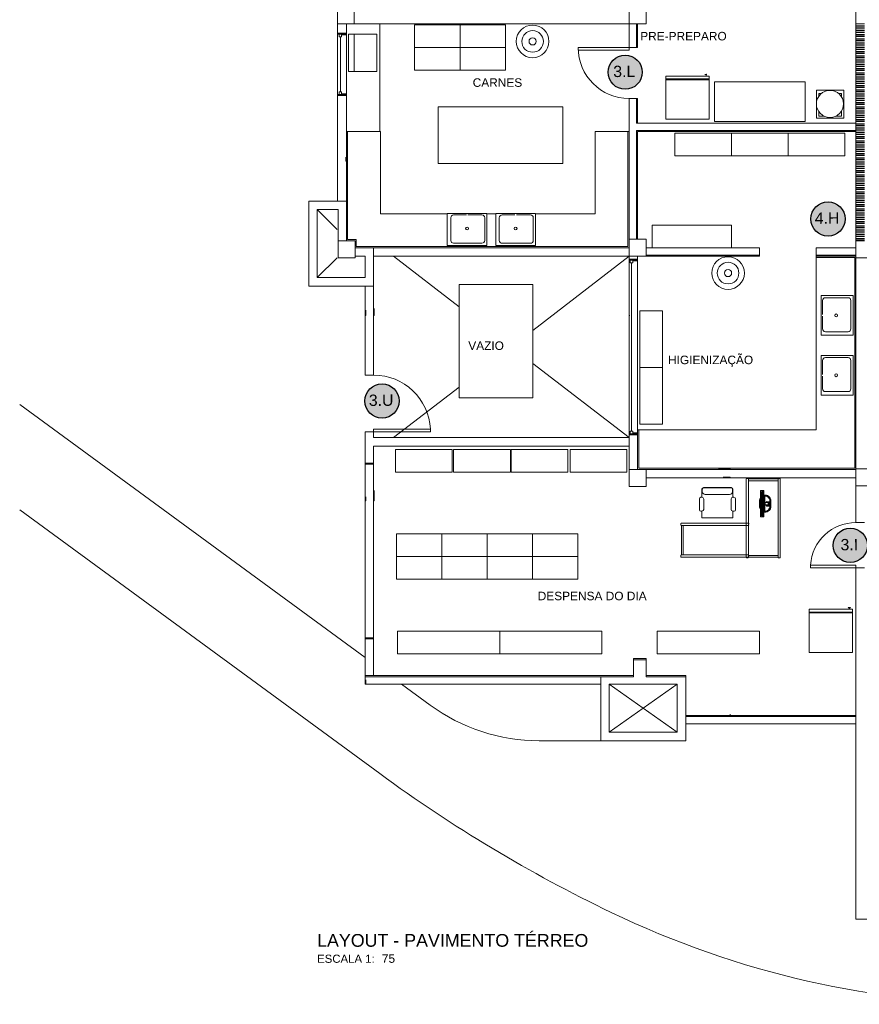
# Model space of a CAD drawing. Extents: x -1871171.1 to -1871111.3, y 2848215.5 to 2848272.6.
# Tile 1 of 96: x -1871171.1 to -1871156.3, y 2848215.5 to 2848232.9. Entities that reach past the tile are written whole.
import ezdxf
from ezdxf.enums import TextEntityAlignment as Align

# ---------------------------------------------------------------- set-up
doc = ezdxf.new("R2010")
doc.units = 0
doc.header["$MEASUREMENT"] = 0
doc.layers.get('0').update_dxf_attribs({"linetype": 'CONTINUOUS'})
for name, color, linetype, lineweight in [('6075-BSE-ARQ-TERR$0$K-BSE-ARQ-ALV', 7, 'CONTINUOUS', 5), ('6075-BSE-ARQ-TERR$0$K-BSE-ARQ-LAY', 252, 'CONTINUOUS', 5), ('6075-BSE-ARQ-TERR$0$K-BSE-ARQ-MOB', 8, 'CONTINUOUS', 5), ('6075-BSE-ARQ-TERR$0$K-BSE-ARQ-SAN', 8, 'CONTINUOUS', 5), ('6075-BSE-ARQ-TERR$0$K-BSE-ARQ-TXT', 254, 'CONTINUOUS', 5)]:
    doc.layers.add(name, color=color, linetype=linetype, lineweight=lineweight)
for name, color, linetype in [('6075-BSE-ARQ-TERR$0$K-NV1-ARQ-HTC', 8, 'CONTINUOUS'), ('K-NV1-ARQ-HTC', 8, 'CONTINUOUS'), ('K-NV2-ARQ-TXT-GER', 1, 'CONTINUOUS'), ('K-NV2-ARQ-TXT-NOM', 4, 'CONTINUOUS')]:
    doc.layers.add(name, color=color, linetype=linetype)
doc.styles.add('6075-BSE-ARQ-TERR$0$Standard', font='arial.ttf')
doc.styles.add('ARIAL', font='arial.ttf')
doc.styles.add('Romans', font='romans.shx')

# ---------------------------------------------------------------- blocks, each defined once
blk = doc.blocks.new('6075-BSE-ARQ-TERR')
at = {"layer": '6075-BSE-ARQ-TERR$0$K-NV1-ARQ-HTC'}
h = blk.add_hatch(dxfattribs=at)
h.set_pattern_fill('FP_10', color=256, style=0, pattern_type=2)
h.set_pattern_definition([(180, (28.227274, -30.08541), (-9e-18, -0.075), [])])
h.paths.add_polyline_path([(9.8, -42.575), (9.8, -38.75), (9.65, -38.75), (9.65, -42.575)], flags=0)
h.paths.add_polyline_path([(9.765, -37.65), (9.8, -37.65), (9.8, -35.1), (9.65, -35.1), (9.65, -37.65), (9.76, -37.65)], flags=0)
at = {"layer": '6075-BSE-ARQ-TERR$0$K-BSE-ARQ-ALV'}
for p, q in [((9.65, -37.8), (9.65, -38.75)), ((0.8, -38.75), (0.8, -38.45)), ((5.95, -38.45), (5.95, -38.75)), ((0.515, -38.75), (5.95, -38.75)), ((0.665, -42.575), (0.665, -38.75)), ((5.78, -39.166), (5.78, -38.75)), ((5.8, -39.166), (5.8, -38.75)), ((5.65, -40.066), (5.8, -40.066)), ((5.65, -46.91), (5.65, -40.066)), ((5.78, -40.5), (5.78, -40.066)), ((5.8, -40.5), (5.8, -40.066)), ((5.78, -40.5), (9.65, -40.5)), ((9.65, -40.63), (5.78, -40.63)), ((5.78, -40.63), (5.78, -42.55)), ((5.8, -40.65), (9.65, -40.65)), ((5.8, -42.55), (5.8, -40.65)), ((0.665, -41.875), (0, -41.875)), ((0, -41.875), (0, -43.375)), ((0.15, -42.025), (0.515, -42.025)), ((0.15, -43.225), (0.15, -42.025)), ((0.515, -42.025), (0.515, -42.875)), ((5.65, -42.55), (5.95, -42.55)), ((5.95, -42.85), (5.95, -42.55)), ((0.515, -42.575), (0.815, -42.575)), ((0.815, -42.875), (0.815, -42.575)), ((0.815, -42.7), (5.65, -42.7)), ((1.143, -44.95), (1.143, -42.7)), ((5.95, -42.7), (7.95, -42.7)), ((7.95, -42.85), (7.95, -42.7)), ((9.65, -42.7), (8.95, -42.7)), ((9.65, -42.575), (9.65, -47.55)), ((0.515, -42.875), (0.815, -42.875)), ((0.815, -42.85), (0.993, -42.85)), ((0.993, -42.85), (0.993, -43.225)), ((1.143, -42.85), (7.95, -42.85)), ((5.8, -46.61), (5.8, -42.85)), ((7.95, -42.83), (5.95, -42.83)), ((8.95, -42.83), (9.65, -42.83)), ((8.95, -42.85), (9.65, -42.85)), ((9.95, -42.875), (9.65, -42.875)), ((0.993, -43.225), (0.15, -43.225)), ((0, -43.375), (1.143, -43.375)), ((0.993, -43.375), (0.993, -44.95)), ((0.993, -44.95), (1.143, -44.95)), ((0.993, -45.95), (0.993, -50.4)), ((2.144, -45.95), (0.993, -45.95)), ((1.143, -46.05), (1.143, -45.899)), ((1.143, -46.05), (5.65, -46.05)), ((1.143, -50.25), (1.143, -46.2)), ((5.65, -46.2), (1.143, -46.2)), ((5.65, -46.61), (9.65, -46.61)), ((5.95, -46.91), (5.95, -46.61)), ((9.65, -46.6), (9.95, -46.6)), ((5.65, -46.91), (5.95, -46.91)), ((5.95, -46.76), (9.65, -46.76)), ((9.95, -46.9), (9.65, -46.9)), ((9.65, -47.55), (9.8, -47.55)), ((9.65, -48.299), (9.65, -54.55)), ((9.65, -48.35), (9.8, -48.35)), ((5.95, -49.95), (5.725, -49.95)), ((5.725, -50.27), (5.725, -49.95)), ((5.95, -49.97), (5.725, -49.97)), ((5.95, -49.95), (5.95, -50.27)), ((0.993, -50.25), (5.725, -50.25)), ((0.993, -50.27), (5.725, -50.27)), ((5.15, -50.27), (5.15, -51.4)), ((5.95, -50.25), (6.65, -50.25)), ((6.65, -50.27), (5.95, -50.27)), ((6.65, -51.4), (6.65, -50.25)), ((0.993, -50.4), (5.15, -50.4)), ((5.3, -51.25), (5.3, -50.4)), ((5.3, -50.4), (6.5, -50.4)), ((6.5, -50.4), (6.5, -51.25)), ((9.65, -50.953), (6.65, -50.953)), ((6.65, -50.973), (9.65, -50.973)), ((6.5, -51.25), (5.3, -51.25)), ((6.65, -51.103), (9.65, -51.103)), ((9.65, -54.55), (18.2, -54.55))]:
    blk.add_line(p, q, dxfattribs=at)
at = {"layer": '6075-BSE-ARQ-TERR$0$K-BSE-ARQ-LAY'}
for p, q in [((0.507, -31.6), (0.507, -41.875)), ((5.65, -32.882), (5.65, -39.216)), ((0.665, -38.913), (0.515, -38.913)), ((1.25, -40.65), (1.25, -38.75)), ((1.867, -38.768), (1.867, -39.568)), ((3.467, -38.768), (1.867, -38.768)), ((2.667, -39.568), (2.667, -38.768)), ((3.467, -39.568), (3.467, -38.768)), ((9.8, -38.75), (9.65, -38.75)), ((9.65, -38.75), (9.65, -42.575)), ((0.515, -38.933), (0.665, -38.933)), ((0.535, -38.933), (0.535, -38.977)), ((0.535, -38.977), (0.579, -38.977)), ((0.557, -39.95), (0.557, -38.977)), ((0.579, -38.933), (0.579, -38.977)), ((0.579, -38.945), (0.665, -38.945)), ((0.7, -38.932), (0.7, -39.592)), ((1.2, -38.932), (0.7, -38.932)), ((0.8, -38.932), (0.8, -39.592)), ((1.2, -38.932), (1.2, -39.592)), ((1.867, -39.168), (3.467, -39.168)), ((4.75, -39.166), (4.75, -39.216)), ((5.8, -39.166), (4.75, -39.166)), ((5.65, -39.216), (4.75, -39.216)), ((0.7, -39.592), (1.2, -39.592)), ((1.867, -39.568), (3.467, -39.568)), ((0.535, -39.95), (0.579, -39.95)), ((0.535, -39.994), (0.535, -39.95)), ((0.579, -39.994), (0.579, -39.95)), ((9.436, -39.92), (8.955, -39.92)), ((8.955, -39.92), (8.955, -40.149)), ((9.436, -40.414), (9.436, -39.92)), ((0.665, -39.994), (0.515, -39.994)), ((0.515, -40.013), (0.665, -40.013)), ((0.665, -39.982), (0.579, -39.982)), ((8.996, -40.027), (8.996, -39.978)), ((8.996, -39.978), (9.04, -39.978)), ((9.346, -39.978), (9.398, -39.978)), ((9.398, -39.978), (9.398, -40.04)), ((8.955, -40.175), (8.955, -40.414)), ((8.996, -40.377), (8.996, -40.297)), ((9.398, -40.284), (9.398, -40.377)), ((8.955, -40.414), (9.436, -40.414)), ((9.087, -40.377), (8.996, -40.377)), ((9.398, -40.377), (9.3, -40.377)), ((1.265, -40.65), (0.665, -40.65)), ((0.685, -42.555), (0.685, -40.65)), ((1.265, -42.104), (1.265, -40.65)), ((5.65, -40.65), (5.05, -40.65)), ((5.05, -40.65), (5.05, -42.104)), ((5.63, -40.65), (5.63, -42.68)), ((0.15, -42.025), (0.5, -42.375)), ((2.442, -42.104), (1.265, -42.104)), ((3.298, -42.104), (3.142, -42.104)), ((5.05, -42.104), (3.998, -42.104)), ((0.835, -42.555), (0.685, -42.555)), ((0.835, -42.68), (0.835, -42.555)), ((5.63, -42.68), (0.835, -42.68)), ((8.95, -42.7), (8.95, -42.87)), ((9.65, -42.575), (9.8, -42.575)), ((0.15, -43.225), (0.5, -42.875)), ((2.65, -43.74), (1.493, -42.85)), ((5.65, -42.85), (3.95, -44.159)), ((5.65, -42.9), (5.8, -42.9)), ((8.95, -42.85), (8.952, -45.91)), ((8.95, -42.87), (9.63, -42.87)), ((9.63, -42.87), (9.63, -46.59)), ((5.65, -42.919), (5.8, -42.919)), ((5.67, -42.919), (5.67, -42.963)), ((5.67, -42.963), (5.714, -42.963)), ((5.692, -42.963), (5.692, -45.936)), ((5.714, -42.919), (5.714, -42.963)), ((5.8, -42.932), (5.714, -42.932)), ((2.65, -45.35), (2.65, -43.35)), ((2.65, -43.35), (3.95, -43.35)), ((3.95, -43.35), (3.95, -45.35)), ((5.65, -46.05), (3.95, -44.741)), ((2.65, -45.16), (1.493, -46.05)), ((0.993, -49.931), (-5.1, -45.464)), ((3.95, -45.35), (2.65, -45.35)), ((1.143, -45.899), (2.144, -45.899)), ((2.144, -45.95), (2.144, -45.899)), ((5.8, -45.981), (5.65, -45.981)), ((5.8, -46), (5.65, -46)), ((5.67, -45.936), (5.714, -45.936)), ((5.67, -45.981), (5.67, -45.936)), ((5.714, -45.981), (5.714, -45.936)), ((5.714, -45.968), (5.8, -45.968)), ((8.952, -45.91), (5.8, -45.91)), ((5.82, -46.59), (5.82, -45.91)), ((1.143, -46.5), (0.993, -46.5)), ((0.993, -46.519), (1.143, -46.519)), ((9.63, -46.59), (5.82, -46.59)), ((-5.1, -47.324), (1.251, -51.979)), ((1.547, -47.746), (1.547, -48.546)), ((4.747, -47.746), (1.547, -47.746)), ((2.347, -48.546), (2.347, -47.746)), ((3.147, -48.546), (3.147, -47.746)), ((3.947, -47.746), (3.947, -48.546)), ((4.747, -48.546), (4.747, -47.746)), ((4.747, -48.146), (1.547, -48.146)), ((9.65, -48.299), (8.85, -48.299)), ((8.85, -48.35), (8.85, -48.299)), ((9.8, -48.35), (8.85, -48.35)), ((1.547, -48.546), (4.747, -48.546)), ((1.143, -49.581), (0.993, -49.581)), ((0.993, -49.6), (1.143, -49.6)), ((2.138, -50.769), (1.634, -50.4)), ((5.3, -51.25), (6.5, -50.4)), ((5.3, -50.4), (6.5, -51.25)), ((6.65, -51.4), (4.065, -51.4))]:
    blk.add_line(p, q, dxfattribs=at)
blk.add_circle((9.193, -40.162), 0.24, dxfattribs=at)
for centre, radius, start, end in [((5.65, -39.166), 0.9, 180, 270), ((1.143, -45.95), 1.002, 2.9184, 90), ((9.65, -48.35), 0.802, 90, 176.3526), ((4.065, -48.14), 3.26, 233.7581, 270), ((16.559, -31.095), 25.894, 233.7581, 244.3053), ((12.443, -39.65), 16.4, 244.3053, 270)]:
    blk.add_arc(centre, radius, start, end, dxfattribs=at)
at = {"layer": '6075-BSE-ARQ-TERR$0$K-BSE-ARQ-MOB'}
for p, q in [((6.297, -39.67), (7.059, -39.67)), ((6.297, -39.67), (6.297, -40.432)), ((7.059, -39.721), (6.297, -39.721)), ((7.059, -39.734), (6.297, -39.734)), ((6.983, -39.645), (6.991, -39.641)), ((6.983, -39.645), (6.991, -39.641)), ((7.021, -39.645), (6.983, -39.645)), ((6.991, -39.641), (6.998, -39.64)), ((6.991, -39.641), (6.998, -39.64)), ((6.998, -39.64), (7.009, -39.639)), ((6.998, -39.64), (7.009, -39.639)), ((7.009, -39.639), (7.017, -39.641)), ((7.009, -39.67), (7.009, -39.645)), ((7.021, -39.645), (7.017, -39.641)), ((7.021, -39.645), (7.017, -39.641)), ((7.021, -39.645), (7.017, -39.641)), ((7.059, -39.67), (7.059, -40.432)), ((8.755, -39.77), (7.155, -39.77)), ((7.155, -39.77), (7.155, -40.47)), ((8.755, -40.47), (8.755, -39.77)), ((4.482, -40.215), (2.282, -40.215)), ((2.282, -40.215), (2.282, -41.215)), ((4.482, -41.215), (4.482, -40.215)), ((7.059, -40.432), (6.297, -40.432)), ((7.155, -40.47), (8.755, -40.47)), ((9.455, -40.679), (6.455, -40.679)), ((6.455, -40.679), (6.455, -41.079)), ((7.455, -41.079), (7.455, -40.679)), ((8.455, -40.679), (8.455, -41.079)), ((9.455, -41.079), (9.455, -40.679)), ((0.655, -41.17), (0.655, -41.1)), ((0.665, -41.17), (0.655, -41.17)), ((6.455, -41.079), (9.455, -41.079)), ((2.282, -41.215), (4.482, -41.215)), ((7.455, -42.3), (6.055, -42.3)), ((6.055, -42.3), (6.055, -42.7)), ((7.455, -42.7), (7.455, -42.3)), ((1.153, -43.893), (1.153, -43.773)), ((0.993, -43.893), (1.003, -43.893)), ((1.003, -43.893), (1.003, -43.803)), ((1.143, -43.893), (1.153, -43.893)), ((5.65, -43.893), (5.66, -43.893)), ((5.84, -43.815), (5.84, -45.815)), ((6.24, -43.815), (5.84, -43.815)), ((6.24, -45.815), (6.24, -43.815)), ((5.84, -44.815), (6.24, -44.815)), ((5.84, -45.815), (6.24, -45.815)), ((2.53, -46.26), (1.53, -46.26)), ((1.53, -46.26), (1.53, -46.66)), ((2.53, -46.66), (2.53, -46.26)), ((3.555, -46.26), (2.555, -46.26)), ((2.555, -46.26), (2.555, -46.66)), ((3.555, -46.66), (3.555, -46.26)), ((4.57, -46.26), (3.57, -46.26)), ((3.57, -46.26), (3.57, -46.66)), ((4.57, -46.66), (4.57, -46.26)), ((5.61, -46.26), (4.61, -46.26)), ((4.61, -46.26), (4.61, -46.66)), ((5.61, -46.66), (5.61, -46.26)), ((1.53, -46.66), (2.53, -46.66)), ((2.555, -46.66), (3.555, -46.66)), ((3.57, -46.66), (4.57, -46.66)), ((4.61, -46.66), (5.61, -46.66)), ((7.431, -46.6), (7.226, -46.6)), ((7.431, -46.59), (7.431, -46.6)), ((7.431, -46.75), (7.311, -46.75)), ((7.431, -46.76), (7.431, -46.75)), ((7.717, -46.78), (7.717, -48.16)), ((7.747, -46.77), (7.727, -46.77)), ((7.757, -46.78), (8.277, -46.78)), ((7.757, -48.16), (7.757, -46.78)), ((7.757, -46.81), (7.759, -46.812)), ((7.757, -46.81), (8.277, -46.81)), ((8.277, -46.81), (8.275, -46.812)), ((8.277, -46.78), (8.277, -48.16)), ((8.287, -46.77), (8.307, -46.77)), ((8.317, -48.16), (8.317, -46.78)), ((1.153, -47.163), (1.153, -46.983)), ((6.934, -47.103), (6.934, -46.961)), ((6.941, -46.958), (6.941, -47.003)), ((7.455, -46.936), (6.96, -46.936)), ((7.449, -46.932), (6.966, -46.932)), ((7.423, -47.054), (6.992, -47.054)), ((7.474, -46.958), (7.474, -47.003)), ((7.48, -47.104), (7.48, -46.961)), ((8.027, -46.985), (7.968, -46.985)), ((7.968, -46.985), (7.968, -47.45)), ((7.972, -47.01), (7.988, -47.01)), ((7.976, -47.01), (7.976, -47.425)), ((7.99, -47.45), (7.99, -46.985)), ((7.997, -46.985), (7.997, -47.45)), ((8.006, -46.988), (8.006, -47.448)), ((8.027, -46.985), (8.027, -47.45)), ((8.027, -47.068), (8.044, -47.068)), ((8.044, -47.068), (8.044, -47.368)), ((0.993, -47.163), (1.003, -47.163)), ((1.003, -47.163), (1.003, -47.098)), ((1.143, -47.163), (1.153, -47.163)), ((6.889, -47.13), (6.889, -47.322)), ((6.934, -47.103), (6.916, -47.103)), ((6.967, -47.316), (6.967, -47.135)), ((7.448, -47.136), (7.448, -47.316)), ((7.499, -47.104), (7.48, -47.104)), ((7.526, -47.322), (7.526, -47.131)), ((7.95, -47.165), (7.95, -47.265)), ((7.96, -47.265), (7.96, -47.165)), ((7.969, -47.202), (7.969, -47.203)), ((7.969, -47.203), (7.969, -47.204)), ((7.971, -47.204), (7.969, -47.204)), ((7.969, -47.207), (7.969, -47.207)), ((7.97, -47.216), (7.969, -47.216)), ((7.969, -47.229), (7.969, -47.231)), ((7.969, -47.231), (7.969, -47.231)), ((7.97, -47.232), (7.969, -47.233)), ((7.969, -47.234), (7.969, -47.232)), ((7.969, -47.233), (7.969, -47.235)), ((7.969, -47.233), (7.969, -47.234)), ((7.969, -47.234), (7.969, -47.235)), ((7.969, -47.235), (7.969, -47.234)), ((7.969, -47.235), (7.969, -47.236)), ((7.969, -47.237), (7.97, -47.235)), ((7.969, -47.236), (7.969, -47.237)), ((7.969, -47.237), (7.969, -47.238)), ((7.97, -47.233), (7.97, -47.232)), ((7.97, -47.235), (7.97, -47.233)), ((7.972, -47.233), (7.97, -47.233)), ((7.97, -47.235), (7.97, -47.237)), ((7.97, -47.237), (7.97, -47.237)), ((7.972, -47.237), (7.97, -47.237)), ((7.972, -47.203), (7.971, -47.204)), ((7.971, -47.204), (7.971, -47.203)), ((7.972, -47.231), (7.971, -47.231)), ((7.971, -47.233), (7.972, -47.232)), ((7.971, -47.237), (7.971, -47.237)), ((7.971, -47.237), (7.971, -47.238)), ((7.972, -47.202), (7.972, -47.203)), ((7.972, -47.229), (7.972, -47.231)), ((7.972, -47.232), (7.972, -47.232)), ((7.972, -47.232), (7.972, -47.233)), ((7.972, -47.235), (7.972, -47.237)), ((7.972, -47.237), (7.972, -47.237)), ((8.044, -47.196), (8.11, -47.196)), ((8.11, -47.239), (8.044, -47.239)), ((8.05, -47.196), (8.05, -47.239)), ((8.07, -47.239), (8.07, -47.246)), ((8.075, -47.191), (8.075, -47.196)), ((8.08, -47.188), (8.12, -47.188)), ((8.08, -47.188), (8.08, -47.196)), ((8.08, -47.239), (8.08, -47.248)), ((8.081, -47.257), (8.118, -47.257)), ((8.117, -47.183), (8.083, -47.183)), ((8.083, -47.253), (8.117, -47.253)), ((8.1, -47.239), (8.1, -47.196)), ((8.11, -47.196), (8.11, -47.188)), ((8.11, -47.248), (8.11, -47.239)), ((8.12, -47.248), (8.12, -47.188)), ((8.132, -47.265), (8.132, -47.165)), ((8.14, -47.165), (8.14, -47.265)), ((8.15, -47.265), (8.15, -47.165)), ((6.915, -47.348), (6.934, -47.348)), ((6.934, -47.467), (6.934, -47.348)), ((7.48, -47.467), (7.48, -47.348)), ((7.48, -47.348), (7.5, -47.348)), ((7.988, -47.425), (7.972, -47.425)), ((8.044, -47.368), (8.027, -47.368)), ((6.562, -47.59), (6.562, -47.57)), ((7.752, -47.56), (6.572, -47.56)), ((6.572, -47.6), (7.752, -47.6)), ((6.574, -47.6), (6.574, -48.12)), ((6.602, -47.6), (6.604, -47.602)), ((6.604, -47.602), (6.604, -48.118)), ((7.48, -47.467), (6.934, -47.467)), ((7.968, -47.45), (8.027, -47.45)), ((7.752, -48.12), (6.572, -48.12)), ((6.604, -48.118), (6.602, -48.12)), ((8.275, -48.128), (8.277, -48.13)), ((6.562, -48.13), (6.562, -48.15)), ((6.572, -48.16), (7.752, -48.16)), ((7.747, -48.17), (7.727, -48.17)), ((7.758, -48.158), (8.277, -48.158)), ((7.762, -48.13), (8.277, -48.13)), ((8.287, -48.17), (8.307, -48.17)), ((8.828, -49.079), (9.59, -49.079)), ((8.828, -49.079), (8.828, -49.841)), ((9.59, -49.13), (8.828, -49.13)), ((9.59, -49.142), (8.828, -49.142)), ((9.514, -49.054), (9.522, -49.05)), ((9.514, -49.054), (9.522, -49.05)), ((9.552, -49.054), (9.514, -49.054)), ((9.522, -49.05), (9.529, -49.048)), ((9.522, -49.05), (9.529, -49.048)), ((9.529, -49.048), (9.54, -49.048)), ((9.529, -49.048), (9.54, -49.048)), ((9.539, -49.079), (9.539, -49.054)), ((9.54, -49.048), (9.548, -49.05)), ((9.552, -49.054), (9.548, -49.05)), ((9.552, -49.054), (9.548, -49.05)), ((9.552, -49.054), (9.548, -49.05)), ((9.59, -49.079), (9.59, -49.841)), ((5.167, -49.464), (1.567, -49.464)), ((1.567, -49.464), (1.567, -49.864)), ((3.367, -49.464), (3.367, -49.864)), ((5.167, -49.864), (5.167, -49.464)), ((7.947, -49.464), (6.147, -49.464)), ((6.147, -49.464), (6.147, -49.864)), ((7.947, -49.864), (7.947, -49.464)), ((1.567, -49.864), (5.167, -49.864)), ((6.147, -49.864), (7.947, -49.864)), ((9.59, -49.841), (8.828, -49.841)), ((1.003, -50.4), (1.003, -50.325)), ((7.431, -50.933), (7.431, -50.953))]:
    blk.add_line(p, q, dxfattribs=at)
for centre in [(3.948, -39.058), (7.395, -43.146)]:
    blk.add_circle(centre, 0.0635, dxfattribs=at)
for centre, radius, start, end in [((3.948, -39.058), 0.288, 180, 179.7262), ((3.948, -39.058), 0.191, 180, 179.7262), ((7.395, -43.146), 0.288, 180, 179.7262), ((7.395, -43.146), 0.191, 180, 179.7262), ((6.96, -46.961), 0.0254, 90, 180), ((6.966, -46.958), 0.0254, 90, 180), ((6.992, -47.003), 0.0508, 180, 270), ((7.423, -47.003), 0.0508, 270, 0), ((7.449, -46.958), 0.0254, 0, 90), ((7.455, -46.961), 0.0254, 0, 90), ((8.05, -47.165), 0.1, 0, 103.5229), ((8.05, -47.165), 0.09, 0, 93.9651), ((8.05, -47.165), 0.082, 0, 94.3555), ((6.916, -47.13), 0.0269, 90, 180), ((6.934, -47.135), 0.0323, 0, 90), ((7.48, -47.136), 0.0323, 90, 180), ((7.499, -47.131), 0.0269, 0, 90), ((8.05, -47.165), 0.1, 145.6079, 180), ((8.05, -47.165), 0.09, 156.685, 180), ((8.081, -47.189), 0.011, 90, 180), ((8.081, -47.246), 0.011, 180, 270), ((8.083, -47.245), 0.008, 180, 270), ((8.117, -47.245), 0.008, 270, 0), ((8.118, -47.189), 0.011, 0, 90), ((8.118, -47.246), 0.011, 270, 0), ((6.915, -47.322), 0.0262, 180, 270), ((6.934, -47.316), 0.0323, 270, 0), ((7.48, -47.316), 0.0323, 180, 270), ((7.5, -47.322), 0.0262, 270, 0), ((8.05, -47.265), 0.1, 180, 214.3921), ((8.05, -47.265), 0.09, 180, 203.315), ((8.05, -47.265), 0.082, 265.6276, 359.8175), ((8.05, -47.265), 0.1, 266.4146, 359.8175), ((8.05, -47.265), 0.09, 266.0162, 359.8175)]:
    blk.add_arc(centre, radius, start, end, dxfattribs=at)
for points, knots in [([(7.727, -46.77), (7.726, -46.77), (7.725, -46.77), (7.723, -46.771), (7.722, -46.771), (7.721, -46.772), (7.72, -46.772), (7.72, -46.773), (7.719, -46.774), (7.719, -46.775), (7.718, -46.775), (7.718, -46.776), (7.717, -46.778), (7.717, -46.779), (7.717, -46.78)], [0, 0, 0, 0, 0.166667, 0.25, 0.333333, 0.416667, 0.458333, 0.5, 0.583333, 0.666667, 0.708333, 0.75, 0.833333, 1, 1, 1, 1]), ([(7.757, -46.78), (7.757, -46.779), (7.757, -46.778), (7.756, -46.776), (7.756, -46.775), (7.755, -46.774), (7.755, -46.774), (7.754, -46.773), (7.754, -46.772), (7.753, -46.772), (7.752, -46.771), (7.751, -46.771), (7.749, -46.77), (7.748, -46.77), (7.747, -46.77)], [0, 0, 0, 0, 0.166667, 0.25, 0.333333, 0.375, 0.416667, 0.5, 0.541667, 0.583333, 0.666667, 0.75, 0.833333, 1, 1, 1, 1]), ([(8.277, -46.78), (8.277, -46.779), (8.277, -46.778), (8.278, -46.776), (8.278, -46.775), (8.279, -46.774), (8.279, -46.774), (8.28, -46.773), (8.28, -46.772), (8.281, -46.772), (8.282, -46.771), (8.283, -46.771), (8.285, -46.77), (8.286, -46.77), (8.287, -46.77)], [0, 0, 0, 0, 0.166667, 0.25, 0.333333, 0.375, 0.416667, 0.5, 0.541667, 0.583333, 0.666667, 0.75, 0.833333, 1, 1, 1, 1]), ([(8.307, -46.77), (8.308, -46.77), (8.309, -46.77), (8.311, -46.771), (8.312, -46.771), (8.313, -46.772), (8.314, -46.772), (8.314, -46.773), (8.315, -46.774), (8.316, -46.775), (8.316, -46.775), (8.316, -46.776), (8.317, -46.778), (8.317, -46.779), (8.317, -46.78)], [0, 0, 0, 0, 0.166667, 0.25, 0.333333, 0.416667, 0.458333, 0.5, 0.583333, 0.666667, 0.708333, 0.75, 0.833333, 1, 1, 1, 1]), ([(6.562, -47.57), (6.562, -47.569), (6.562, -47.568), (6.563, -47.566), (6.563, -47.565), (6.564, -47.564), (6.565, -47.563), (6.565, -47.563), (6.566, -47.562), (6.567, -47.561), (6.568, -47.561), (6.568, -47.561), (6.57, -47.56), (6.571, -47.56), (6.572, -47.56)], [0, 0, 0, 0, 0.166667, 0.25, 0.333333, 0.416667, 0.458333, 0.5, 0.583333, 0.666667, 0.708333, 0.75, 0.833333, 1, 1, 1, 1]), ([(6.572, -47.6), (6.571, -47.6), (6.57, -47.6), (6.568, -47.599), (6.567, -47.599), (6.567, -47.598), (6.566, -47.598), (6.565, -47.597), (6.565, -47.597), (6.564, -47.596), (6.563, -47.595), (6.563, -47.594), (6.562, -47.592), (6.562, -47.591), (6.562, -47.59)], [0, 0, 0, 0, 0.166667, 0.25, 0.333333, 0.375, 0.416667, 0.5, 0.541667, 0.583333, 0.666667, 0.75, 0.833333, 1, 1, 1, 1]), ([(7.762, -47.57), (7.762, -47.569), (7.762, -47.568), (7.761, -47.566), (7.761, -47.565), (7.76, -47.564), (7.76, -47.563), (7.759, -47.563), (7.758, -47.562), (7.757, -47.561), (7.757, -47.561), (7.756, -47.561), (7.756, -47.561), (7.756, -47.561)], [0, 0, 0, 0, 0.1666667, 0.25, 0.3333333, 0.4166667, 0.4583333, 0.5, 0.5833333, 0.6666667, 0.7083333, 0.75, 0.759249, 0.759249, 0.759249, 0.759249]), ([(7.756, -47.599), (7.756, -47.599), (7.756, -47.599), (7.757, -47.599), (7.758, -47.598), (7.758, -47.598), (7.759, -47.597), (7.76, -47.597), (7.76, -47.596), (7.761, -47.595), (7.761, -47.594), (7.762, -47.592), (7.762, -47.591), (7.762, -47.59)], [0.240751, 0.240751, 0.240751, 0.240751, 0.25, 0.3333333, 0.375, 0.4166667, 0.5, 0.5416667, 0.5833333, 0.6666667, 0.75, 0.8333333, 1, 1, 1, 1]), ([(6.572, -48.12), (6.571, -48.12), (6.57, -48.12), (6.568, -48.121), (6.567, -48.121), (6.567, -48.122), (6.566, -48.122), (6.565, -48.123), (6.565, -48.123), (6.564, -48.124), (6.563, -48.125), (6.563, -48.126), (6.562, -48.128), (6.562, -48.129), (6.562, -48.13)], [0, 0, 0, 0, 0.166667, 0.25, 0.333333, 0.375, 0.416667, 0.5, 0.541667, 0.583333, 0.666667, 0.75, 0.833333, 1, 1, 1, 1]), ([(7.756, -48.121), (7.756, -48.121), (7.756, -48.121), (7.757, -48.121), (7.758, -48.122), (7.758, -48.122), (7.759, -48.123), (7.76, -48.123), (7.76, -48.124), (7.761, -48.125), (7.761, -48.126), (7.762, -48.128), (7.762, -48.129), (7.762, -48.13)], [0.240751, 0.240751, 0.240751, 0.240751, 0.25, 0.3333333, 0.375, 0.4166667, 0.5, 0.5416667, 0.5833333, 0.6666667, 0.75, 0.8333333, 1, 1, 1, 1]), ([(6.562, -48.15), (6.562, -48.151), (6.562, -48.152), (6.563, -48.154), (6.563, -48.155), (6.564, -48.156), (6.565, -48.157), (6.565, -48.157), (6.566, -48.158), (6.567, -48.158), (6.568, -48.159), (6.568, -48.159), (6.57, -48.16), (6.571, -48.16), (6.572, -48.16)], [0, 0, 0, 0, 0.166667, 0.25, 0.333333, 0.416667, 0.458333, 0.5, 0.583333, 0.666667, 0.708333, 0.75, 0.833333, 1, 1, 1, 1]), ([(7.727, -48.17), (7.726, -48.17), (7.725, -48.17), (7.723, -48.169), (7.722, -48.169), (7.721, -48.168), (7.72, -48.167), (7.72, -48.167), (7.719, -48.166), (7.719, -48.165), (7.718, -48.164), (7.718, -48.164), (7.717, -48.162), (7.717, -48.161), (7.717, -48.16)], [0, 0, 0, 0, 0.166667, 0.25, 0.333333, 0.416667, 0.458333, 0.5, 0.583333, 0.666667, 0.708333, 0.75, 0.833333, 1, 1, 1, 1]), ([(7.757, -48.16), (7.757, -48.161), (7.757, -48.162), (7.756, -48.164), (7.756, -48.165), (7.755, -48.165), (7.755, -48.166), (7.754, -48.167), (7.754, -48.167), (7.753, -48.168), (7.752, -48.169), (7.751, -48.169), (7.749, -48.17), (7.748, -48.17), (7.747, -48.17)], [0, 0, 0, 0, 0.166667, 0.25, 0.333333, 0.375, 0.416667, 0.5, 0.541667, 0.583333, 0.666667, 0.75, 0.833333, 1, 1, 1, 1]), ([(7.762, -48.15), (7.762, -48.151), (7.762, -48.152), (7.761, -48.154), (7.761, -48.155), (7.76, -48.156), (7.76, -48.157), (7.759, -48.157), (7.758, -48.158), (7.757, -48.158), (7.757, -48.159), (7.756, -48.159), (7.756, -48.159), (7.756, -48.159)], [0, 0, 0, 0, 0.1666667, 0.25, 0.3333333, 0.4166667, 0.4583333, 0.5, 0.5833333, 0.6666667, 0.7083333, 0.75, 0.759249, 0.759249, 0.759249, 0.759249]), ([(8.277, -48.16), (8.277, -48.161), (8.277, -48.162), (8.278, -48.164), (8.278, -48.165), (8.279, -48.165), (8.279, -48.166), (8.28, -48.167), (8.28, -48.167), (8.281, -48.168), (8.282, -48.169), (8.283, -48.169), (8.285, -48.17), (8.286, -48.17), (8.287, -48.17)], [0, 0, 0, 0, 0.166667, 0.25, 0.333333, 0.375, 0.416667, 0.5, 0.541667, 0.583333, 0.666667, 0.75, 0.833333, 1, 1, 1, 1]), ([(8.307, -48.17), (8.308, -48.17), (8.309, -48.17), (8.311, -48.169), (8.312, -48.169), (8.313, -48.168), (8.314, -48.167), (8.314, -48.167), (8.315, -48.166), (8.316, -48.165), (8.316, -48.164), (8.316, -48.164), (8.317, -48.162), (8.317, -48.161), (8.317, -48.16)], [0, 0, 0, 0, 0.166667, 0.25, 0.333333, 0.416667, 0.458333, 0.5, 0.583333, 0.666667, 0.708333, 0.75, 0.833333, 1, 1, 1, 1])]:
    blk.add_open_spline(points, degree=3, knots=knots, dxfattribs=at)
at = {"layer": '6075-BSE-ARQ-TERR$0$K-BSE-ARQ-SAN'}
for p, q in [((3.142, -42.093), (2.442, -42.093)), ((2.442, -42.093), (2.442, -42.658)), ((2.504, -42.171), (2.504, -42.569)), ((2.78, -42.12), (2.555, -42.12)), ((3.054, -42.12), (2.805, -42.12)), ((3.104, -42.569), (3.104, -42.171)), ((3.142, -42.658), (3.142, -42.093)), ((3.998, -42.094), (3.298, -42.094)), ((3.298, -42.094), (3.298, -42.659)), ((3.36, -42.171), (3.36, -42.57)), ((3.635, -42.121), (3.411, -42.121)), ((3.909, -42.121), (3.661, -42.121)), ((3.96, -42.57), (3.96, -42.171)), ((3.998, -42.659), (3.998, -42.094)), ((2.442, -42.658), (3.142, -42.658)), ((2.555, -42.62), (3.054, -42.62)), ((3.298, -42.659), (3.998, -42.659)), ((3.411, -42.621), (3.909, -42.621)), ((9.035, -43.543), (9.035, -44.243)), ((9.6, -43.543), (9.035, -43.543)), ((9.511, -43.581), (9.113, -43.581)), ((9.6, -44.243), (9.6, -43.543)), ((9.062, -43.632), (9.062, -43.88)), ((9.562, -44.13), (9.562, -43.632)), ((9.062, -43.906), (9.062, -44.13)), ((9.035, -44.243), (9.6, -44.243)), ((9.113, -44.181), (9.511, -44.181)), ((9.035, -44.6), (9.035, -45.3)), ((9.6, -44.6), (9.035, -44.6)), ((9.511, -44.638), (9.113, -44.638)), ((9.6, -45.3), (9.6, -44.6)), ((9.062, -44.689), (9.062, -44.937)), ((9.562, -45.187), (9.562, -44.689)), ((9.062, -44.963), (9.062, -45.187)), ((9.035, -45.3), (9.6, -45.3)), ((9.113, -45.238), (9.511, -45.238))]:
    blk.add_line(p, q, dxfattribs=at)
for centre in [(9.303, -43.893), (9.303, -44.95)]:
    blk.add_circle(centre, 0.0254, dxfattribs=at)
for centre, radius, start, end in [((2.555, -42.171), 0.0508, 90, 180), ((3.054, -42.171), 0.0508, 0, 90), ((3.411, -42.171), 0.0508, 90, 180), ((3.909, -42.171), 0.0508, 0, 90), ((2.792, -42.36), 0.0254, 180, 179.7262), ((3.648, -42.361), 0.0254, 180, 179.7262), ((2.555, -42.569), 0.0508, 180, 270), ((3.054, -42.569), 0.0508, 270, 0), ((3.411, -42.57), 0.0508, 180, 270), ((3.909, -42.57), 0.0508, 270, 0), ((9.113, -43.632), 0.0508, 90, 180), ((9.511, -43.632), 0.0508, 0, 90), ((9.113, -44.13), 0.0508, 180, 270), ((9.511, -44.13), 0.0508, 270, 0), ((9.113, -44.689), 0.0508, 90, 180), ((9.511, -44.689), 0.0508, 0, 90), ((9.113, -45.187), 0.0508, 180, 270), ((9.511, -45.187), 0.0508, 270, 0)]:
    blk.add_arc(centre, radius, start, end, dxfattribs=at)
at = {"layer": '6075-BSE-ARQ-TERR$0$K-BSE-ARQ-TXT', "char_height": 0.15, "width": 4.38773, "attachment_point": 1, "line_spacing_factor": 0.984796, "style": '6075-BSE-ARQ-TERR$0$Standard'}
for s, insert in [('PRE-PREPARO', (5.846, -38.891)), ('CARNES', (2.891, -39.71)), ('VAZIO', (2.813, -44.353)), ('HIGIENIZAÇÃO', (6.336, -44.604)), ('DESPENSA DO DIA', (4.038, -48.77))]:
    blk.add_mtext(s, dxfattribs=dict(at, insert=insert))
blk = doc.blocks.new('IND_TITLULO PLANTAS')
at = {"color": 2, "insert": (0, -0.145), "char_height": 0.15, "width": 1.35886, "attachment_point": 1, "style": 'Romans'}
blk.add_mtext('{\\fArial|b0|i0|c0|p34;ESCALA 1:}', dxfattribs=at)
at = {"style": 'ARIAL'}
blk.add_attdef('TITULO', (0, 0), '', height=0.3, dxfattribs=at)
at = {"color": 2, "style": 'Romans'}
blk.add_attdef('XX', (1.191, -0.295), '', height=0.15, dxfattribs=at)

msp = doc.modelspace()

# ---------------------------------------------------------------- hatches: boundary and pattern name
at = {"layer": 'K-NV1-ARQ-HTC'}
h = msp.add_hatch(dxfattribs=at)
h.set_pattern_fill('FP_10', color=256, style=0, pattern_type=2)
h.set_pattern_definition([(180, (-1871137.77872, 2848241.49724), (-9e-18, -0.075), [])])
h.paths.add_polyline_path([(-1871156.206, 2848229.008), (-1871156.206, 2848232.833), (-1871156.356, 2848232.833), (-1871156.356, 2848229.008)], flags=0)
h.paths.add_polyline_path([(-1871156.241, 2848233.933), (-1871156.206, 2848233.933), (-1871156.206, 2848236.483), (-1871156.356, 2848236.483), (-1871156.356, 2848233.933), (-1871156.246, 2848233.933)], flags=0)
at = {"layer": 'K-NV2-ARQ-TXT-GER', "lineweight": -3}
h = msp.add_hatch(color=41, dxfattribs=at)
h.dxf.hatch_style = 1
edge = h.paths.add_edge_path()
edge.add_arc((-1871160.425, 2848231.981), 0.302, 0, 360)
at = {"layer": 'K-NV2-ARQ-TXT-GER', "lineweight": -3, "true_color": 0xffbf80}
h = msp.add_hatch(color=31, dxfattribs=at)
h.dxf.hatch_style = 1
edge = h.paths.add_edge_path()
edge.add_arc((-1871156.848, 2848229.391), 0.302, 0, 360)
at = {"layer": 'K-NV2-ARQ-TXT-GER', "lineweight": -3}
h = msp.add_hatch(color=41, dxfattribs=at)
h.dxf.hatch_style = 1
edge = h.paths.add_edge_path()
edge.add_arc((-1871164.714, 2848226.179), 0.302, 0, 360)
h = msp.add_hatch(color=41, dxfattribs=at)
h.dxf.hatch_style = 1
edge = h.paths.add_edge_path()
edge.add_arc((-1871156.455, 2848223.631), 0.302, 0, 360)

# ---------------------------------------------------------------- linework, layer by layer
at = {"layer": 'K-NV2-ARQ-TXT-GER'}
for centre in [(-1871160.425, 2848231.981), (-1871156.848, 2848229.391), (-1871164.714, 2848226.179), (-1871156.455, 2848223.631)]:
    msp.add_circle(centre, 0.302, dxfattribs=at)

# ---------------------------------------------------------------- block references
at = {"layer": 'K-NV2-ARQ-TXT-GER', "color": 31, "lineweight": -3, "true_color": 0xffbf80}
msp.add_blockref('6075-BSE-ARQ-TERR', (-1871166.006, 2848271.583), dxfattribs=at)
at = {"layer": 'K-NV2-ARQ-TXT-NOM'}
ref = msp.add_blockref('IND_TITLULO PLANTAS', (-1871165.86, 2848216.548), dxfattribs=dict(at, xscale=0.9600000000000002, yscale=0.9600000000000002, zscale=0.9600000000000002))
ref.add_attrib('XX', '75', (-1871164.717, 2848216.265), dxfattribs={"layer": '0', "color": 3, "height": 0.15, "style": 'ARIAL'})
ref.add_attrib('TITULO', 'LAYOUT - PAVIMENTO TÉRREO', (-1871165.86, 2848216.548), dxfattribs={"layer": '0', "height": 0.225, "style": 'ARIAL'})

# ---------------------------------------------------------------- texts
at = {"layer": 'K-NV2-ARQ-TXT-GER', "style": 'ARIAL'}
for tag, p in [('3.L', (-1871160.442, 2848231.996)), ('4.H', (-1871156.864, 2848229.406)), ('3.U', (-1871164.73, 2848226.193)), ('3.I', (-1871156.472, 2848223.645))]:
    msp.add_attdef(tag, text='', height=0.2, rotation=0.3912, dxfattribs=at).set_placement(p, align=Align.MIDDLE_CENTER)

doc.saveas('drawing.dxf')
